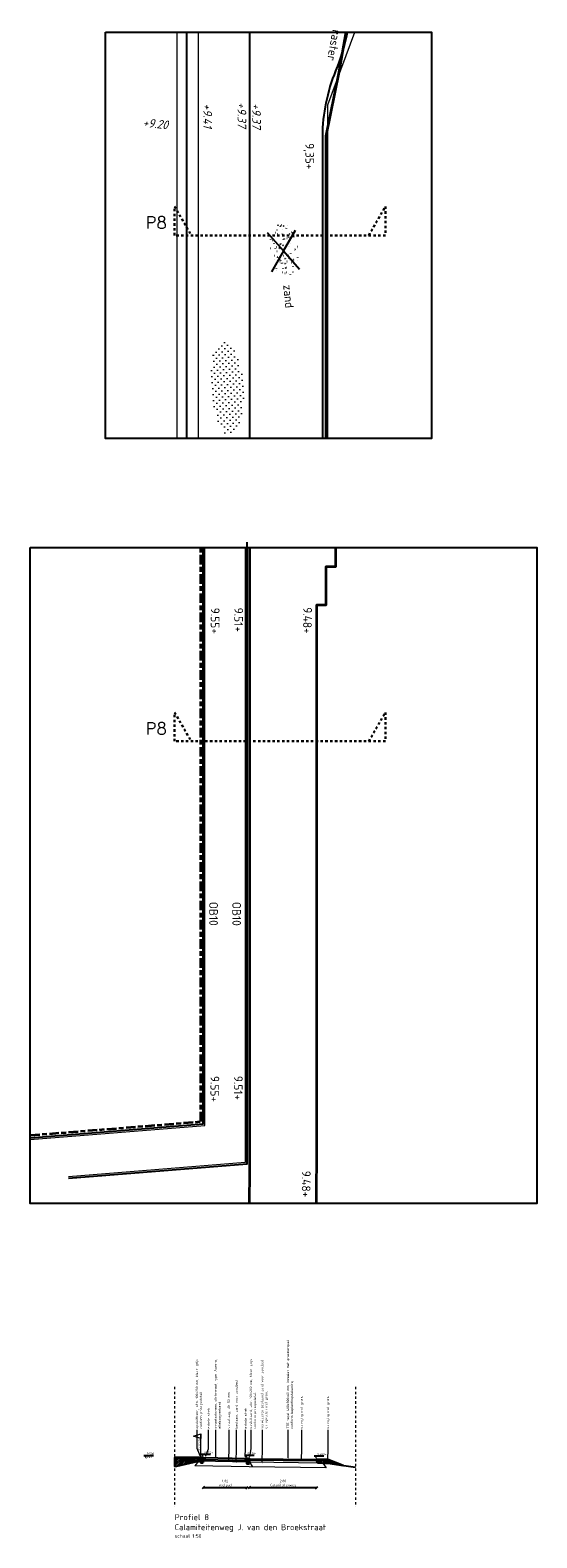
# Model space of a CAD drawing. Header units: metres. Extents: x 133 to 690, y 59 to 257.
# Tile 39 of 84: x 420 to 441, y 88 to 151. Entities that reach past the tile are written whole.
import ezdxf
from ezdxf import colors
from ezdxf.entities.mleader import LeaderData, LeaderLine
from ezdxf.enums import TextEntityAlignment as Align
from ezdxf.math import Vec2, Vec3

# ---------------------------------------------------------------- set-up
doc = ezdxf.new("R2010")
doc.units = ezdxf.units.M
doc.header["$LTSCALE"] = 0.05
for name, pattern in [('HIDDEN', [9.525, 6.35, -3.175]), ('VH-OPSLUITBAND_100X200', [16, 8, -2, 4, -2]), ('XX-AFBREEK', [7, 4, -1, 1, -1]), ('XX-DASHED', [2, 1, -1])]:
    doc.linetypes.add(name, pattern=pattern)
for name, color, linetype, lineweight in [('B-RO-OG-HOOGTEPUNT-T18', 253, 'Continuous', 18), ('B-WE-GW-GROND_ZAND-A', 253, 'Continuous', 18), ('B-WE-GW-GROND_ZAND-G', 253, 'Continuous', 18), ('B-WE-GW-TALUD_KRUIN-G', 252, 'Taludlijn', 18), ('B-WE-GW-TALUD_TEEN-G-a', 253, 'Continuous', 18), ('B-WE-VH-VERHARDING_FUNDERING-G', 253, 'Continuous', 18), ('N-WE-GW-MAAIVELD-GD', 90, 'HIDDEN', 35), ('N-WE-GW-SROND-AANVULLEN-AD-50', 11, 'Continuous', 18), ('N-WE-KG-GRENS-GD', 150, 'Continuous', 15), ('N-WE-KG-GRENS_PERCEEL-T18', 10, 'Continuous', 18), ('N-WE-VH-KANTOPSLUITING-A', 253, 'Continuous', 35), ('N-WE-VH-KANTOPSLUITING-G', 3, 'Continuous', 35), ('N-WE-VH-KANTOPSLUITING-T18', 10, 'Continuous', 18), ('N-WE-VH-KANTOPSLUITING_OPSLUITBAND_100X200-G', 150, 'VH-OPSLUITBAND_100X200', 35), ('N-WE-VH-KANTOPSLUITING_VOORKANTBAND_OB_100x200-G', 2, 'Continuous', 25), ('N-WE-VH-KANTVERHARDING_STREKLAAG-G', 253, 'Continuous', 18), ('N-WE-VH-VERHARDING_GRASPLAAT-GEEN FUND-G', 90, 'Continuous', 35), ('N-WE-VH-VERHARDING_STRAATBAKSTEEN-GD', 2, 'Continuous', 25), ('N-WE-VH-VERHARDING_TEGEL-GD', 2, 'Continuous', 25), ('N-XX-AL-VERWIJZING-G', 7, 'Continuous', 13), ('V-WE-IE-TERREINAFSCHEIDING-T18', 10, 'Continuous', 18), ('V-WE-IE-TERREINAFSCHEIDING_KUNSTMATIG_HEKWERK-G', 20, 'IE-TERREINAFSCHEIDING-KUNSTMATIG-V', 35), ('V-WE-VH-VERHARDING_FUNDERING-S', 7, 'Continuous', 25), ('V-WE-VH-VERHARDING_FUNDERING_ZAND-G', 7, 'CONTINUOUS-V', 25), ('X-XX-AL-AANPIJLING-T18', 10, 'Continuous', 15), ('X-XX-AL-AFBREEKLIJN-G', 7, 'XX-AFBREEK', 20), ('X-XX-AL-HOOGTELABEL-T25', 7, 'Continuous', 25), ('X-XX-AL-PEILMAAT-SD', 7, 'Continuous', 25), ('X-XX-AL-T18', 10, 'Continuous', 15)]:
    doc.layers.add(name, color=color, linetype=linetype, lineweight=lineweight)
for name, color, linetype in [('B-WE-GW-BESTAAND-MAAIVELD-GD', 253, 'GW-MAAIVELD'), ('B-WE-GW-TALUD_KRUIN-G-a', 253, 'Continuous'), ('TM00_MAATVOERING', 1, 'Continuous')]:
    doc.layers.add(name, color=color, linetype=linetype)
doc.layers.add('TL00_HULPLAAG', color=211, linetype='Continuous', plot=False)
doc.styles.add('NLCS-ISO', font='NLCS-ISO.ttf')
doc.styles.add('NLCS-ISO-M200-T18', font='NLCS-ISO.ttf', dxfattribs={"height": 0.36})
doc.styles.add('NLCS-ISO-M200-T18_CURSIEF', font='NLCS-ISO.ttf', dxfattribs={"oblique": 15, "height": 0.36})
doc.styles.add('NLCS-ISO-M50-T18', font='NLCS-ISO.ttf', dxfattribs={"height": 0.09})
doc.styles.add('NLCS-ISO-M50-T18_CURSIEF', font='NLCS-ISO.ttf', dxfattribs={"oblique": 15, "height": 0.09})
doc.styles.add('NLCS-ISO-M50-T25', font='NLCS-ISO.ttf', dxfattribs={"height": 0.125})
doc.styles.add('NLCS-T25', font='NLCS-ISO.ttf', dxfattribs={"height": 0.0025})
doc.styles.add('ROMANS', font='romans.shx')
doc.linetypes.add('CONTINUOUS-V', pattern='A,3.5,[24,NLCS.SHX,S=0.5,R=0,X=0,Y=0],3.5', length=7)
doc.linetypes.add('GW-MAAIVELD', pattern='A,12,[40,NLCS.SHX,S=1,R=0,X=0,Y=-0.5],12', length=24)
doc.linetypes.add('IE-TERREINAFSCHEIDING-KUNSTMATIG-V', pattern='A,2,[24,NLCS.SHX,S=0.6,R=0,X=-1,Y=0],2,[82,NLCS.SHX,S=0.75,R=90,X=0,Y=0],2,[24,NLCS.SHX,S=0.6,R=0,X=1,Y=0],2,-2', length=10)
doc.linetypes.add('Taludlijn', pattern='A,0.5,[130,RODOR.shx,S=1,R=0,X=0,Y=0],1,[131,RODOR.shx,S=1,R=0,X=0,Y=0],0.5', length=2)
doc.dimstyles.new('NLCS RODOR-DIM-050', dxfattribs={"dimscale": 0.05, "dimtxt": 2, "dimasz": 2, "dimexe": 1.25, "dimexo": 0.625, "dimtad": 1, "dimzin": 1, "dimdsep": 46, "dimtxsty": 'NLCS-ISO', "dimblk": 'OBLIQUE', "dimcen": 0, "dimse1": 1, "dimse2": 1, "dimclrd": 256, "dimclre": 1, "dimclrt": 256, "dimadec": 0, "dimazin": 0, "dimtfac": 1, "dimtmove": 2, "dimatfit": 3, "dimfxl": 1, "dimtolj": 1, "dimtzin": 0, "dimlwd": -1, "dimlwe": -1, "dimarcsym": 0})
pattern_1 = [(45, (0, 0), (-0.035355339, 0.035355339), [])]

# ---------------------------------------------------------------- blocks, each defined once
blk = doc.blocks.new('*U118')
at = {"layer": 'N-XX-AL-VERWIJZING-G', "linetype": 'XX-DASHED', "lineweight": 30}
blk.add_lwpolyline([(8.077, 0), (8.77, 1.2), (8.77, 0), (0, 0), (0, 1.2), (0.693, 0), (0.693, 0)], dxfattribs=at)
at = {"layer": 'N-XX-AL-VERWIJZING-G', "style": 'ROMANS'}
blk.add_attdef('NUMMER', (-2.236, 2.372), '', height=0.5, rotation=359.9829, dxfattribs=at)
blk = doc.blocks.new('SAL-PEILMAAT_INFRACAD_R01-SOD')
blk.add_line((-2, 3), (6, 3))
blk.add_solid([(-2, 3), (0, 3), (0, 0)])
at = {"style": 'NLCS-ISO'}
for tag, p in [('...', (0.4, 3.4)), ('REF', (0.4, 0.8))]:
    blk.add_attdef(tag, p, '', height=1.8, dxfattribs=at)
blk = doc.blocks.new('Opsluitband 10x20')
at = {"layer": 'N-WE-VH-KANTOPSLUITING-A'}
h = blk.add_hatch(color=253, dxfattribs=at)
h.dxf.hatch_style = 1
h.paths.add_polyline_path([(0, -0.2), (0, 0), (0.1, 0), (0.1, -0.2)])
at = {"layer": 'N-WE-VH-KANTOPSLUITING-G', "flags": 128}
blk.add_lwpolyline([(0, -0.2), (0, 0), (0.1, 0), (0.1, -0.2)], close=True, dxfattribs=at)
blk = doc.blocks.new('SAL-PEILMAAT_INFRACAD_H01-SOD')
blk.add_line((-2, 3), (6, 3))
blk.add_solid([(-2, 3), (0, 3), (0, 0)])
at = {"style": 'NLCS-ISO'}
blk.add_attdef('...', (0.4, 3.4), '', height=1.8, dxfattribs=at)
blk = doc.blocks.new('V-SVH-FUNDERING_ZAND-SO')
for p, q in [((-5.16, 0.04), (-5.13, 0.04)), ((-5.15, 0.06), (-5.15, 0.03)), ((-4.96, 1.32), (-4.93, 1.32)), ((-4.96, 0.38), (-4.93, 0.38)), ((-4.95, 1.33), (-4.95, 1.3)), ((-4.94, 0.4), (-4.94, 0.37)), ((-4.69, 0.8), (-4.66, 0.8)), ((-4.67, 0.82), (-4.67, 0.79)), ((-4.37, 0.91), (-4.34, 0.91)), ((-4.35, 0.93), (-4.35, 0.9)), ((-4.18, 0.19), (-4.15, 0.19)), ((-4.17, 0.2), (-4.17, 0.17)), ((0.23, -0.1), (-3.86, 2.84)), ((-3.45, 1.91), (-3.42, 1.91)), ((-3.44, 1.92), (-3.44, 1.89)), ((-3.28, 2.09), (-3.25, 2.09)), ((-3.27, 2.11), (-3.27, 2.08)), ((-3.18, 1.45), (-3.15, 1.45)), ((-3.17, 1.47), (-3.17, 1.44)), ((-2.49, 2.24), (-2.46, 2.24)), ((-2.48, 2.26), (-2.48, 2.23)), ((-2.45, 1.19), (-2.42, 1.19)), ((-2.44, 1.2), (-2.44, 1.17)), ((-2.31, 0.88), (-2.28, 0.88)), ((-2.3, 0.9), (-2.3, 0.87)), ((-2.26, 0.25), (-2.23, 0.25)), ((-2.24, 0.26), (-2.24, 0.23)), ((-2.21, 0.07), (-2.18, 0.07)), ((-2.19, 0.09), (-2.19, 0.06)), ((-2.18, 1.61), (-2.15, 1.61)), ((-2.17, 1.63), (-2.17, 1.6)), ((-1.26, 1.52), (-1.23, 1.52)), ((-1.24, 1.53), (-1.24, 1.5)), ((-1.21, 0.02), (-1.18, 0.02)), ((-1.2, 0.03), (-1.2, 0)), ((-0.7, 0.95), (-0.67, 0.95)), ((-0.68, 0.97), (-0.68, 0.94)), ((-0.53, 1.14), (-0.5, 1.14)), ((-0.51, 1.15), (-0.51, 1.12)), ((-0.35, 2.92), (-0.35, 2.91)), ((-0.33, 0.31), (-0.3, 0.31)), ((-0.32, 0.33), (-0.32, 0.3)), ((0, 2.83), (0.03, 2.83)), ((0.02, 2.84), (0.02, 2.81)), ((0.18, 2.3), (0.21, 2.3)), ((0.19, 2.32), (0.19, 2.29)), ((0.23, -0.1), (4.31, 2.84)), ((0.92, 1.27), (0.95, 1.27)), ((0.93, 1.28), (0.93, 1.25)), ((1.15, 0.71), (1.18, 0.71)), ((1.17, 0.72), (1.17, 0.69)), ((1.79, 0.82), (1.82, 0.82)), ((1.81, 2.68), (1.84, 2.68)), ((1.81, 0.83), (1.81, 0.8)), ((1.82, 2.69), (1.82, 2.66)), ((1.84, 0.06), (1.87, 0.06)), ((1.86, 0.07), (1.86, 0.04)), ((1.96, 1), (1.99, 1)), ((1.98, 1.02), (1.98, 0.99)), ((2.28, 1.73), (2.31, 1.73)), ((2.29, 1.75), (2.29, 1.72)), ((2.38, 0.92), (2.41, 0.92)), ((2.4, 0.93), (2.4, 0.9)), ((2.43, 2.68), (2.43, 2.67)), ((2.45, 0.4), (2.48, 0.4)), ((2.47, 0.41), (2.47, 0.38)), ((2.76, 1.87), (2.79, 1.87)), ((2.78, 1.89), (2.78, 1.86)), ((2.84, 1.33), (2.87, 1.33)), ((2.86, 1.34), (2.86, 1.31)), ((3.66, 1.51), (3.69, 1.51)), ((3.67, 1.53), (3.67, 1.5)), ((3.77, 0.12), (3.8, 0.12)), ((3.78, 0.14), (3.78, 0.11)), ((4.72, 0.04), (4.75, 0.04)), ((4.73, 0.06), (4.73, 0.03)), ((4.77, 1.39), (4.8, 1.39)), ((4.79, 1.41), (4.79, 1.38)), ((4.92, 1.32), (4.95, 1.32)), ((4.92, 0.38), (4.95, 0.38)), ((4.94, 1.33), (4.94, 1.3)), ((4.94, 0.4), (4.94, 0.37)), ((5.19, 0.8), (5.22, 0.8)), ((5.21, 0.82), (5.21, 0.79)), ((-5.23, -0.72), (-5.2, -0.72)), ((-5.21, -0.7), (-5.21, -0.73)), ((-4.97, -0.26), (-4.94, -0.26)), ((-4.96, -0.25), (-4.96, -0.28)), ((-4.24, -1.01), (-4.21, -1.01)), ((-4.23, -1), (-4.23, -1.03)), ((0.23, -0.1), (-3.86, -3.04)), ((-3.73, -1.44), (-3.7, -1.44)), ((-3.72, -1.42), (-3.72, -1.45)), ((-3.38, -1.03), (-3.35, -1.03)), ((-3.36, -1.01), (-3.36, -1.04)), ((-3.33, -0.02), (-3.3, -0.02)), ((-3.32, 0), (-3.32, -0.03)), ((-3.3, -0.66), (-3.27, -0.66)), ((-3.29, -0.64), (-3.29, -0.67)), ((-3.27, -1.84), (-3.24, -1.84)), ((-3.26, -1.83), (-3.26, -1.86)), ((-3.2, -2.36), (-3.17, -2.36)), ((-3.19, -2.35), (-3.19, -2.38)), ((-2.46, -2.57), (-2.43, -2.57)), ((-2.45, -2.55), (-2.45, -2.58)), ((-2.38, -1.86), (-2.35, -1.86)), ((-2.36, -1.85), (-2.36, -1.88)), ((-2.2, -2.15), (-2.17, -2.15)), ((-2.18, -2.13), (-2.18, -2.16)), ((-1.49, -1.97), (-1.46, -1.97)), ((-1.47, -1.95), (-1.47, -1.98)), ((-1.37, -0.59), (-1.34, -0.59)), ((-1.36, -0.58), (-1.36, -0.61)), ((-1.23, -0.63), (-1.2, -0.63)), ((-1.21, -0.61), (-1.21, -0.64)), ((-0.91, -0.11), (-0.88, -0.11)), ((-0.89, -0.09), (-0.89, -0.12)), ((-0.8, -0.92), (-0.77, -0.92)), ((-0.79, -0.9), (-0.79, -0.93)), ((-0.73, -1.44), (-0.7, -1.44)), ((-0.72, -1.42), (-0.72, -1.45)), ((-0.57, -0.97), (-0.54, -0.97)), ((-0.56, -0.96), (-0.56, -0.99)), ((-0.56, -2.8), (-0.53, -2.8)), ((-0.54, -2.78), (-0.54, -2.81)), ((-0.45, -1.8), (-0.42, -1.8)), ((-0.43, -1.78), (-0.43, -1.81)), ((-0.41, -0.79), (-0.38, -0.79)), ((-0.39, -0.77), (-0.39, -0.8)), ((0.17, -1.46), (0.2, -1.46)), ((0.18, -1.44), (0.18, -1.47)), ((0.23, -0.1), (4.31, -3.04)), ((0.8, -0.84), (0.83, -0.84)), ((0.81, -0.83), (0.81, -0.86)), ((1.01, -2.1), (1.04, -2.1)), ((1.02, -2.09), (1.02, -2.12)), ((1.21, -0.18), (1.24, -0.18)), ((1.23, -0.16), (1.23, -0.19)), ((1.32, -0.99), (1.35, -0.99)), ((1.34, -0.98), (1.34, -1.01)), ((1.39, -1.51), (1.42, -1.51)), ((1.4, -1.5), (1.4, -1.53)), ((1.72, -2.05), (1.75, -2.05)), ((1.74, -2.04), (1.74, -2.07)), ((1.92, -1.11), (1.95, -1.11)), ((1.93, -1.09), (1.93, -1.12)), ((2.09, -0.92), (2.12, -0.92)), ((2.1, -0.91), (2.1, -0.94)), ((2.4, -1.07), (2.43, -1.07)), ((2.42, -1.05), (2.42, -1.08)), ((2.67, -0.65), (2.7, -0.65)), ((2.69, -0.63), (2.69, -0.66)), ((2.73, -0.78), (2.76, -0.78)), ((2.74, -0.77), (2.74, -0.8)), ((2.88, -0.05), (2.91, -0.05)), ((2.9, -0.04), (2.9, -0.07)), ((3.65, -1.99), (3.68, -1.99)), ((3.67, -1.97), (3.67, -2)), ((3.79, -0.07), (3.82, -0.07)), ((3.8, -0.06), (3.8, -0.09)), ((3.86, -0.59), (3.89, -0.59)), ((3.87, -0.58), (3.87, -0.61)), ((4.04, -1.95), (4.07, -1.95)), ((4.05, -1.93), (4.05, -1.96)), ((4.65, -0.72), (4.68, -0.72)), ((4.67, -0.7), (4.67, -0.73)), ((4.91, -0.26), (4.94, -0.26)), ((4.92, -0.25), (4.92, -0.28))]:
    blk.add_line(p, q)
at = {"style": 'NLCS-ISO'}
blk.add_attdef('KLEUR', text='', height=1.8, dxfattribs=at).set_placement((7.3, 0), align=Align.MIDDLE_LEFT)
blk = doc.blocks.new('_Oblique')
at = {"color": 0, "linetype": 'ByBlock', "lineweight": -2}
blk.add_line((-0.5, -0.5), (0.5, 0.5), dxfattribs=at)
blk = doc.blocks.new('*D135')
at = {"layer": 'Defpoints', "color": 0, "transparency": 16777216}
for p in [(427.415, 91.407), (429.235, 91.367), (429.235, 90.161)]:
    blk.add_point(p, dxfattribs=at)
at = {"layer": 'TM00_MAATVOERING', "transparency": 16777216}
blk.add_line((427.415, 90.161), (429.235, 90.161), dxfattribs=at)
at = {"layer": 'TM00_MAATVOERING', "transparency": 16777216, "xscale": 0.1, "yscale": 0.1, "zscale": 0.1, "rotation": 180}
blk.add_blockref('_Oblique', (427.415, 90.161), dxfattribs=at)
at = {"layer": 'TM00_MAATVOERING', "transparency": 16777216, "xscale": 0.1, "yscale": 0.1, "zscale": 0.1}
blk.add_blockref('_Oblique', (429.235, 90.161), dxfattribs=at)
at = {"layer": 'TM00_MAATVOERING', "transparency": 16777216, "insert": (428.325, 90.34), "char_height": 0.1, "attachment_point": 5, "style": 'NLCS-ISO'}
blk.add_mtext('\\A1;1.82\\Pvoetpad', dxfattribs=at)
blk = doc.blocks.new('*D136')
at = {"layer": 'Defpoints', "color": 0, "transparency": 16777216}
for p in [(429.335, 91.367), (432.135, 91.337), (432.135, 90.161)]:
    blk.add_point(p, dxfattribs=at)
at = {"layer": 'TM00_MAATVOERING', "transparency": 16777216}
blk.add_line((429.335, 90.161), (432.135, 90.161), dxfattribs=at)
at = {"layer": 'TM00_MAATVOERING', "transparency": 16777216, "xscale": 0.1, "yscale": 0.1, "zscale": 0.1, "rotation": 180}
blk.add_blockref('_Oblique', (429.335, 90.161), dxfattribs=at)
at = {"layer": 'TM00_MAATVOERING', "transparency": 16777216, "xscale": 0.1, "yscale": 0.1, "zscale": 0.1}
blk.add_blockref('_Oblique', (432.135, 90.161), dxfattribs=at)
at = {"layer": 'TM00_MAATVOERING', "transparency": 16777216, "insert": (430.735, 90.34), "char_height": 0.1, "attachment_point": 5, "style": 'NLCS-ISO'}
blk.add_mtext('\\A1;2.80\\PCalamiteitenweg', dxfattribs=at)

msp = doc.modelspace()

# ---------------------------------------------------------------- hatches: boundary and pattern name
at = {"layer": 'B-WE-GW-GROND_ZAND-A'}
h = msp.add_hatch(dxfattribs=at)
h.set_pattern_fill('AGW-GROND_ZAND_CUNETZAND', color=256, scale=0.2, angle=-85.83939, pattern_type=2)
h.set_pattern_definition([(274.160610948, (121029.46818, 477337.26773), (0.133739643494, -0.115601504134), [0, -0.25])])
edge = h.paths.add_edge_path()
edge.add_ellipse((428.414, 135.975), major_axis=(-0.145, 1.995), ratio=0.337205, start_angle=0, end_angle=360)
h.paths.add_polyline_path([(427.935, 136.782), (428.057, 135.095), (428.919, 135.158), (428.796, 136.845)], flags=24)
at = {"layer": 'N-WE-GW-SROND-AANVULLEN-AD-50'}
h = msp.add_hatch(dxfattribs=at)
h.set_pattern_fill('AGW-WERK_AANVULLEN', color=256, scale=0.01, pattern_type=2)
h.set_pattern_definition(pattern_1)
h.paths.add_polyline_path([(427.315, 91.407), (426.225, 91.407), (426.225, 91.057), (426.314, 91.057), (427.215, 91.267), (427.315, 91.265)])
h = msp.add_hatch(dxfattribs=at)
h.set_pattern_fill('AGW-WERK_AANVULLEN', color=256, scale=0.01, pattern_type=2)
h.set_pattern_definition(pattern_1)
h.paths.add_polyline_path([(432.603, 91.337), (432.135, 91.337), (432.134, 91.277), (432.185, 91.19), (432.385, 91.187), (432.603, 91.187), (433.231, 91.09)])

# ---------------------------------------------------------------- linework, layer by layer
for points in [[(423.345, 150.771), (436.913, 150.771), (436.913, 133.861), (423.345, 133.861)], [(420.215, 129.311), (441.295, 129.311), (441.295, 101.993), (420.215, 101.993)]]:
    msp.add_lwpolyline(points, close=True)
at = {"flags": 128}
for points in [[(432.134, 91.277), (432.185, 91.19)], [(432.135, 91.337), (432.603, 91.337), (433.231, 91.09)]]:
    msp.add_lwpolyline(points, dxfattribs=at)
at = {"layer": 'B-WE-GW-BESTAAND-MAAIVELD-GD', "flags": 128}
for points in [[(426.225, 91.057), (426.314, 91.057)], [(427.215, 91.267), (426.314, 91.057)], [(432.385, 91.187), (432.603, 91.187), (433.749, 91.01)]]:
    msp.add_lwpolyline(points, dxfattribs=at)
at = {"layer": 'B-WE-GW-GROND_ZAND-G', "ltscale": 0.2}
for points in [[(427.215, 133.861), (427.215, 150.771)], [(429.335, 133.861), (429.335, 150.771)]]:
    msp.add_lwpolyline(points, dxfattribs=at)
msp.add_lwpolyline([(432.385, 133.861), (432.385, 146.444, -0.095031), (432.937, 149.17, 0.049739), (433.414, 150.771)], format="xyb", dxfattribs=at)
at = {"layer": 'B-WE-GW-TALUD_KRUIN-G', "ltscale": 2, "flags": 128}
msp.add_lwpolyline([(432.603, 133.861), (432.605, 147.756), (433.725, 150.771)], dxfattribs=at)
at = {"layer": 'B-WE-GW-TALUD_KRUIN-G-a', "flags": 128}
msp.add_lwpolyline([(426.715, 150.771), (426.715, 144.934), (426.715, 139.534), (426.715, 134.136), (426.714, 133.861)], dxfattribs=at)
at = {"layer": 'B-WE-GW-TALUD_TEEN-G-a', "ltscale": 0.5, "flags": 128}
msp.add_lwpolyline([(426.315, 150.771), (426.315, 144.934), (426.315, 139.534), (426.315, 134.137), (426.314, 133.861)], dxfattribs=at)
at = {"layer": 'B-WE-VH-VERHARDING_FUNDERING-G', "flags": 128}
for points in [[(427.215, 91.267), (427.067, 91.067)], [(429.331, 91.027), (427.067, 91.067)], [(429.335, 91.227), (427.215, 91.267)], [(432.385, 91.187), (429.335, 91.227)], [(429.335, 91.227), (429.459, 91.026)], [(432.385, 91.187), (432.533, 90.987)], [(432.533, 90.987), (429.332, 91.027)]]:
    msp.add_lwpolyline(points, dxfattribs=at)
at = {"layer": 'N-WE-GW-MAAIVELD-GD', "linetype": 'GW-MAAIVELD'}
msp.add_line((427.315, 91.407), (426.225, 91.407), dxfattribs=at)
at = {"layer": 'N-WE-KG-GRENS-GD', "flags": 128}
msp.add_lwpolyline([(427.315, 91.407), (427.315, 92.407), (427.315, 92.207), (427.015, 92.307), (427.315, 92.407)], dxfattribs=at)
at = {"layer": 'N-WE-VH-KANTOPSLUITING_OPSLUITBAND_100X200-G'}
msp.add_lwpolyline([(420.215, 104.837), (427.315, 105.406), (427.315, 129.311)], dxfattribs=at)
at = {"layer": 'N-WE-VH-KANTOPSLUITING_VOORKANTBAND_OB_100x200-G', "flags": 128}
for points in [[(429.235, 129.543), (429.235, 103.634), (421.809, 103.038)], [(420.215, 104.736), (427.415, 105.313), (427.415, 129.311)]]:
    msp.add_lwpolyline(points, dxfattribs=at)
at = {"layer": 'N-WE-VH-KANTVERHARDING_STREKLAAG-G', "ltscale": 0.1, "flags": 128}
for points in [[(420.215, 104.666), (427.485, 105.249), (427.485, 129.311)], [(429.165, 129.311), (429.165, 103.698), (421.804, 103.108)]]:
    msp.add_lwpolyline(points, dxfattribs=at)
at = {"layer": 'N-WE-VH-VERHARDING_GRASPLAAT-GEEN FUND-G'}
for points in [[(429.335, 129.311), (429.335, 103.541), (429.335, 103.541), (429.335, 103.541, -0.003607), (429.326, 101.993, -0.003607)], [(432.126, 101.993, 0.003515), (432.135, 103.541), (432.135, 103.541), (432.135, 125.375, -0.011694), (432.147, 125.732), (432.135, 126.921), (432.535, 126.921), (432.535, 128.521), (432.935, 128.521), (432.935, 129.311)]]:
    msp.add_lwpolyline(points, format="xyb", dxfattribs=at)
at = {"layer": 'N-WE-VH-VERHARDING_STRAATBAKSTEEN-GD'}
for p, q in [((429.235, 91.367), (427.415, 91.407)), ((429.235, 91.282), (427.415, 91.322))]:
    msp.add_line(p, q, dxfattribs=at)
at = {"layer": 'N-WE-VH-VERHARDING_STRAATBAKSTEEN-GD', "flags": 128}
for points in [[(427.485, 91.406), (427.483, 91.321)], [(429.165, 91.369), (429.163, 91.284)]]:
    msp.add_lwpolyline(points, dxfattribs=at)
at = {"layer": 'N-WE-VH-VERHARDING_TEGEL-GD'}
msp.add_lwpolyline([(429.335, 91.367), (432.135, 91.337), (432.134, 91.277), (429.334, 91.307)], dxfattribs=at)
at = {"layer": 'TL00_HULPLAAG', "flags": 128}
for points in [[(427.315, 91.407), (426.225, 91.407), (426.225, 91.057), (426.314, 91.057), (427.215, 91.267), (427.315, 91.265)], [(432.603, 91.337), (432.135, 91.337), (432.134, 91.277), (432.185, 91.19), (432.385, 91.187), (432.603, 91.187), (433.231, 91.09)]]:
    msp.add_lwpolyline(points, close=True, dxfattribs=at)
at = {"layer": 'V-WE-IE-TERREINAFSCHEIDING_KUNSTMATIG_HEKWERK-G', "flags": 128}
msp.add_lwpolyline([(432.535, 133.861), (432.535, 146.444), (433.076, 149.113), (433.364, 150.771)], dxfattribs=at)
at = {"layer": 'V-WE-VH-VERHARDING_FUNDERING_ZAND-G', "flags": 128}
msp.add_lwpolyline([(429.335, 150.771), (429.335, 133.861)], dxfattribs=at)
msp.add_lwpolyline([(432.385, 133.861), (432.385, 146.444, -0.095031), (432.937, 149.17, 0.049739), (433.414, 150.771)], format="xyb", dxfattribs=at)
at = {"layer": 'X-XX-AL-AFBREEKLIJN-G', "ltscale": 0.5, "flags": 128}
for points in [[(426.225, 94.357), (426.225, 89.357)], [(433.749, 94.357), (433.749, 89.357)]]:
    msp.add_lwpolyline(points, dxfattribs=at)

# ---------------------------------------------------------------- block references
at = {"layer": 'N-WE-VH-KANTOPSLUITING-A', "xscale": -1}
for p in [(427.415, 91.407), (429.335, 91.367)]:
    msp.add_blockref('Opsluitband 10x20', p, dxfattribs=at)
at = {"layer": 'N-XX-AL-VERWIJZING-G'}
ref = msp.add_blockref('*U118', (426.225, 142.316), dxfattribs=at)
ref.add_attrib('NUMMER', 'P8', (425.022, 142.601), dxfattribs={"height": 0.5, "rotation": 359.9829, "style": 'ROMANS'})
ref = msp.add_blockref('*U118', (426.225, 121.245), dxfattribs=at)
ref.add_attrib('NUMMER', 'P8', (425.022, 121.53), dxfattribs={"height": 0.5, "rotation": 359.9829, "style": 'ROMANS'})
at = {"layer": 'V-WE-VH-VERHARDING_FUNDERING-S', "xscale": 0.2, "yscale": 0.2, "zscale": 0.2, "rotation": 275.7104661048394}
msp.add_blockref('V-SVH-FUNDERING_ZAND-SO', (430.772, 141.712), dxfattribs=at).add_auto_attribs({'KLEUR': 'zand'})
at = {"layer": 'X-XX-AL-PEILMAAT-SD', "xscale": 0.05, "yscale": 0.05, "zscale": 0.05}
for name, p, values in [('SAL-PEILMAAT_INFRACAD_R01-SOD', (425.042, 91.357), {'...': '9.500+', 'REF': 'Ref'}), ('SAL-PEILMAAT_INFRACAD_H01-SOD', (427.415, 91.407), {'...': '9.550+'}), ('SAL-PEILMAAT_INFRACAD_H01-SOD', (429.235, 91.367), {'...': '9.510+'}), ('SAL-PEILMAAT_INFRACAD_H01-SOD', (432.135, 91.337), {'...': '9.480+'})]:
    msp.add_blockref(name, p, dxfattribs=at).add_auto_attribs(values)

# ---------------------------------------------------------------- texts
at = {"layer": 'B-RO-OG-HOOGTEPUNT-T18', "style": 'NLCS-ISO-M200-T18_CURSIEF', "oblique": 15}
for s, rotation, p in [('+9.41', 270.00001, (427.602, 147.296)), ('+9.37', 270.00001, (429.026, 147.33)), ('+9.37', 270.00001, (429.634, 147.29)), ('+9.20', 354.28954, (425.426, 146.964))]:
    msp.add_text(s, height=0.36, rotation=rotation, dxfattribs=at).set_placement(p, align=Align.MIDDLE_CENTER)
at = {"layer": 'B-RO-OG-HOOGTEPUNT-T18', "insert": (432.026, 146.157), "char_height": 0.36, "attachment_point": 1, "rotation": 269.91754, "style": 'NLCS-T25'}
msp.add_mtext_dynamic_manual_height_columns('9,35+', width=3.77876, gutter_width=2.5, heights=[0], dxfattribs=at)
at = {"layer": 'N-WE-KG-GRENS_PERCEEL-T18', "insert": (427.181, 91.67), "char_height": 0.09, "attachment_point": 1, "rotation": 90, "style": 'NLCS-ISO-M50-T18_CURSIEF'}
msp.add_mtext_dynamic_manual_height_columns('perceelgr.', width=3.19576, gutter_width=1.8, heights=[0], dxfattribs=at)
at = {"layer": 'N-WE-VH-KANTOPSLUITING-T18', "char_height": 0.36, "attachment_point": 1, "rotation": 270.00001, "style": 'NLCS-ISO-M200-T18'}
for insert in [(428.025, 114.558), (428.985, 114.555)]:
    msp.add_mtext('OB10', dxfattribs=dict(at, insert=insert))
at = {"layer": 'V-WE-IE-TERREINAFSCHEIDING-T18', "insert": (433.148, 150.844), "char_height": 0.36, "attachment_point": 1, "rotation": 260.12315, "style": 'NLCS-ISO-M200-T18'}
msp.add_mtext_dynamic_manual_height_columns('raster', width=3.90016, gutter_width=1.8, heights=[0], dxfattribs=at)
at = {"layer": 'X-XX-AL-HOOGTELABEL-T25', "style": 'NLCS-ISO'}
for s, p in [('9.55+', (427.736, 126.809)), ('9.51+', (428.714, 126.813)), ('9.48+', (431.581, 126.832)), ('9.55+', (427.723, 107.31)), ('9.51+', (428.7, 107.314)), ('9.48+', (431.527, 103.362))]:
    msp.add_text(s, height=0.36, rotation=269.18604, dxfattribs=at).set_placement(p)
at = {"layer": 'X-XX-AL-T18', "insert": (426.225, 89.057), "char_height": 0.25, "width": 6.70742, "attachment_point": 1, "style": 'NLCS-ISO-M50-T18'}
msp.add_mtext('{\\C4;Profiel 8\\PCalamiteitenweg J. van den Broekstraat\\P\\H0.6x;\\C3;schaal 1:50}', dxfattribs=at)

# ---------------------------------------------------------------- dimensions: what is measured, and where the dimension line sits
at = {"layer": 'TM00_MAATVOERING'}
for base, p1, p2, text, picture, middle in [((429.235, 90.161), (427.415, 91.407), (429.235, 91.367), '<>\\Pvoetpad', '*D135', (428.325, 90.34)), ((432.135, 90.161), (429.335, 91.367), (432.135, 91.337), '<>\\PCalamiteitenweg', '*D136', (430.735, 90.34))]:
    dim = msp.add_linear_dim(base=base, p1=p1, p2=p2, text=text, dimstyle='NLCS RODOR-DIM-050', dxfattribs=at)
    dim.commit()
    dim.dimension.update_dxf_attribs({"geometry": picture, "text_midpoint": middle})

# ---------------------------------------------------------------- leaders
at = {"layer": 'X-XX-AL-AANPIJLING-T18'}
ml = msp.add_multileader_mtext('Standard', dxfattribs=at)
ml.set_content('{\\C2;verwijderen bestaand zand voor zandbed\\Pen opvullen met grond}', color=256, style='NLCS-ISO-M50-T25')
ml.set_leader_properties(color=256, linetype='ByLayer', lineweight=-1)
ml.build(insert=Vec2(0, 0))
ml.multileader.update_dxf_attribs({"text_right_attachment_type": 5, "dogleg_length": 0.045, "arrow_head_size": 0.09})
ctx = ml.context
ctx.base_point, ctx.char_height, ctx.arrow_head_size, ctx.landing_gap_size, ctx.plane_origin, ctx.plane_x_axis, ctx.plane_y_axis = Vec3(429.876, 92.573), 0.1, 0.09, 0.045, Vec3(429.876, 89), Vec3(0, 1), Vec3(-1, 0)
ctx.right_attachment = 5
notes = []
notes.append((ctx, [(0, (1, 1, 0), (429.876, 92.483), (0, 1), 0.09, [(0, [(429.87, 91.156), (429.876, 91.784)], 0, [])])]))
ctx.mtext.insert, ctx.mtext.text_direction, ctx.mtext.rotation, ctx.mtext.width, ctx.mtext.flow_direction = Vec3(429.811, 92.618), Vec3(0, 1), 1.570796, 4.16489, 5
ml = msp.add_multileader_mtext('Standard', dxfattribs=at)
ml.set_content('{\\C2;ophoging met grond}', color=256, style='NLCS-ISO-M50-T25')
ml.set_leader_properties(color=256, linetype='ByLayer', lineweight=-1)
ml.build(insert=Vec2(0, 0))
ml.multileader.update_dxf_attribs({"text_right_attachment_type": 5, "dogleg_length": 0.045, "arrow_head_size": 0.09})
ctx = ml.context
ctx.base_point, ctx.char_height, ctx.arrow_head_size, ctx.landing_gap_size, ctx.plane_origin, ctx.plane_x_axis, ctx.plane_y_axis = Vec3(431.513, 92.573), 0.1, 0.09, 0.045, Vec3(431.513, 89), Vec3(0, 1), Vec3(-1, 0)
ctx.right_attachment = 5
notes.append((ctx, [(0, (1, 1, 0), (431.513, 92.483), (0, 1), 0.09, [(0, [(431.507, 91.231), (431.513, 91.784)], 0, [])])]))
ctx.mtext.insert, ctx.mtext.text_direction, ctx.mtext.rotation, ctx.mtext.width, ctx.mtext.flow_direction = Vec3(431.448, 92.618), Vec3(0, 1), 1.570796, 4.16489, 5
ml = msp.add_multileader_mtext('Standard', dxfattribs=at)
ml.set_content('{\\C2;ophoging met grond}', color=256, style='NLCS-ISO-M50-T25')
ml.set_leader_properties(color=256, linetype='ByLayer', lineweight=-1)
ml.build(insert=Vec2(0, 0))
ml.multileader.update_dxf_attribs({"text_right_attachment_type": 5, "dogleg_length": 0.045, "arrow_head_size": 0.09})
ctx = ml.context
ctx.base_point, ctx.char_height, ctx.arrow_head_size, ctx.landing_gap_size, ctx.plane_origin, ctx.plane_x_axis, ctx.plane_y_axis = Vec3(432.609, 92.573), 0.1, 0.09, 0.045, Vec3(432.609, 89), Vec3(0, 1), Vec3(-1, 0)
ctx.right_attachment = 5
notes.append((ctx, [(0, (1, 1, 0), (432.609, 92.483), (0, 1), 0.09, [(0, [(432.603, 91.231), (432.609, 91.784)], 0, [])])]))
ctx.mtext.insert, ctx.mtext.text_direction, ctx.mtext.rotation, ctx.mtext.width, ctx.mtext.flow_direction = Vec3(432.544, 92.618), Vec3(0, 1), 1.570796, 4.16489, 5
ml = msp.add_multileader_mtext('Standard', dxfattribs=at)
ml.set_content('{\\C2;TTE tegel 400x800x60 mm, inzaaien met grasmengsel\\Pconform beplantingstekening}', color=256, style='NLCS-ISO-M50-T25')
ml.set_leader_properties(color=256, linetype='ByLayer', lineweight=-1)
ml.build(insert=Vec2(0, 0))
ml.multileader.update_dxf_attribs({"text_right_attachment_type": 5, "dogleg_length": 0.045, "arrow_head_size": 0.09})
ctx = ml.context
ctx.base_point, ctx.char_height, ctx.arrow_head_size, ctx.landing_gap_size, ctx.plane_origin, ctx.plane_x_axis, ctx.plane_y_axis = Vec3(430.951, 92.573), 0.1, 0.09, 0.045, Vec3(430.951, 89), Vec3(0, 1), Vec3(-1, 0)
ctx.right_attachment = 5
notes.append((ctx, [(0, (1, 1, 0), (430.951, 92.483), (0, 1), 0.09, [(0, [(430.947, 91.317), (430.951, 91.784)], 0, [])])]))
ctx.mtext.insert, ctx.mtext.text_direction, ctx.mtext.rotation, ctx.mtext.width, ctx.mtext.flow_direction = Vec3(430.886, 92.618), Vec3(0, 1), 1.570796, 3.48189, 5
ml = msp.add_multileader_mtext('Standard', dxfattribs=at)
ml.set_content('{\\C2;opsluitband, afm. 100x200 mm, kleur: grijs \\Pconform principedetail}', color=256, style='NLCS-ISO-M50-T25')
ml.set_leader_properties(color=256, linetype='ByLayer', lineweight=-1)
ml.build(insert=Vec2(0, 0))
ml.multileader.update_dxf_attribs({"text_right_attachment_type": 5, "dogleg_length": 0.045, "arrow_head_size": 0.09})
ctx = ml.context
ctx.base_point, ctx.char_height, ctx.arrow_head_size, ctx.landing_gap_size, ctx.plane_origin, ctx.plane_x_axis, ctx.plane_y_axis = Vec3(427.167, 92.576), 0.1, 0.09, 0.045, Vec3(427.167, 89.003), Vec3(0, 1), Vec3(-1, 0)
ctx.right_attachment = 5
notes.append((ctx, [(0, (1, 1, 0), (427.167, 92.486), (0, 1), 0.09, [(0, [(427.315, 91.407), (427.167, 91.786)], 0, [])])]))
ctx.mtext.insert, ctx.mtext.text_direction, ctx.mtext.rotation, ctx.mtext.width, ctx.mtext.flow_direction = Vec3(427.102, 92.621), Vec3(0, 1), 1.570796, 3.01084, 5
ml = msp.add_multileader_mtext('Standard', dxfattribs=at)
ml.set_content('{\\C2;enkele strek}', color=256, style='NLCS-ISO-M50-T25')
ml.set_leader_properties(color=256, linetype='ByLayer', lineweight=-1)
ml.build(insert=Vec2(0, 0))
ml.multileader.update_dxf_attribs({"text_right_attachment_type": 5, "dogleg_length": 0.045, "arrow_head_size": 0.09})
ctx = ml.context
ctx.base_point, ctx.char_height, ctx.arrow_head_size, ctx.landing_gap_size, ctx.plane_origin, ctx.plane_x_axis, ctx.plane_y_axis = Vec3(427.638, 92.573), 0.1, 0.09, 0.045, Vec3(427.638, 89), Vec3(0, 1), Vec3(-1, 0)
ctx.right_attachment = 5
notes.append((ctx, [(0, (1, 1, 0), (427.638, 92.483), (0, 1), 0.09, [(0, [(427.485, 91.406), (427.638, 91.784)], 0, [])])]))
ctx.mtext.insert, ctx.mtext.text_direction, ctx.mtext.rotation, ctx.mtext.width, ctx.mtext.flow_direction = Vec3(427.588, 92.618), Vec3(0, 1), 1.570796, 3.01084, 5
ml = msp.add_multileader_mtext('Standard', dxfattribs=at)
ml.set_content('{\\C2;straatbaksteen, dikformaat, type: Aurora, elleboogverband}', color=256, style='NLCS-ISO-M50-T25')
ml.set_leader_properties(color=256, linetype='ByLayer', lineweight=-1)
ml.build(insert=Vec2(0, 0))
ml.multileader.update_dxf_attribs({"text_right_attachment_type": 5, "dogleg_length": 0.045, "arrow_head_size": 0.09})
ctx = ml.context
ctx.base_point, ctx.char_height, ctx.arrow_head_size, ctx.landing_gap_size, ctx.plane_origin, ctx.plane_x_axis, ctx.plane_y_axis = Vec3(427.938, 92.573), 0.1, 0.09, 0.045, Vec3(427.938, 89), Vec3(0, 1), Vec3(-1, 0)
ctx.right_attachment = 5
notes.append((ctx, [(0, (1, 1, 0), (427.938, 92.483), (0, 1), 0.09, [(0, [(427.932, 91.346), (427.938, 91.784)], 0, [])])]))
ctx.mtext.insert, ctx.mtext.text_direction, ctx.mtext.rotation, ctx.mtext.width, ctx.mtext.flow_direction = Vec3(427.873, 92.618), Vec3(0, 1), 1.570796, 3.01084, 5
ml = msp.add_multileader_mtext('Standard', dxfattribs=at)
ml.set_content('{\\C2;straatlaag, dik 50 mm}', color=256, style='NLCS-ISO-M50-T25')
ml.set_leader_properties(color=256, linetype='ByLayer', lineweight=-1)
ml.build(insert=Vec2(0, 0))
ml.multileader.update_dxf_attribs({"text_right_attachment_type": 5, "dogleg_length": 0.045, "arrow_head_size": 0.09})
ctx = ml.context
ctx.base_point, ctx.char_height, ctx.arrow_head_size, ctx.landing_gap_size, ctx.plane_origin, ctx.plane_x_axis, ctx.plane_y_axis = Vec3(428.488, 92.573), 0.1, 0.09, 0.045, Vec3(428.488, 89), Vec3(0, 1), Vec3(-1, 0)
ctx.right_attachment = 5
notes.append((ctx, [(0, (1, 1, 0), (428.488, 92.483), (0, 1), 0.09, [(0, [(428.481, 91.263), (428.488, 91.784)], 0, [])])]))
ctx.mtext.insert, ctx.mtext.text_direction, ctx.mtext.rotation, ctx.mtext.width, ctx.mtext.flow_direction = Vec3(428.423, 92.618), Vec3(0, 1), 1.570796, 3.01084, 5
ml = msp.add_multileader_mtext('Standard', dxfattribs=at)
ml.set_content('{\\C2;bestaand zand voor zandbed}', color=256, style='NLCS-ISO-M50-T25')
ml.set_leader_properties(color=256, linetype='ByLayer', lineweight=-1)
ml.build(insert=Vec2(0, 0))
ml.multileader.update_dxf_attribs({"text_right_attachment_type": 5, "dogleg_length": 0.045, "arrow_head_size": 0.09})
ctx = ml.context
ctx.base_point, ctx.char_height, ctx.arrow_head_size, ctx.landing_gap_size, ctx.plane_origin, ctx.plane_x_axis, ctx.plane_y_axis = Vec3(428.795, 92.573), 0.1, 0.09, 0.045, Vec3(428.795, 89), Vec3(0, 1), Vec3(-1, 0)
ctx.right_attachment = 5
notes.append((ctx, [(0, (1, 1, 0), (428.795, 92.483), (0, 1), 0.09, [(0, [(428.789, 91.161), (428.795, 91.784)], 0, [])])]))
ctx.mtext.insert, ctx.mtext.text_direction, ctx.mtext.rotation, ctx.mtext.width, ctx.mtext.flow_direction = Vec3(428.745, 92.618), Vec3(0, 1), 1.570796, 3.01084, 5
ml = msp.add_multileader_mtext('Standard', dxfattribs=at)
ml.set_content('{\\C2;enkele strek}', color=256, style='NLCS-ISO-M50-T25')
ml.set_leader_properties(color=256, linetype='ByLayer', lineweight=-1)
ml.build(insert=Vec2(0, 0))
ml.multileader.update_dxf_attribs({"text_right_attachment_type": 5, "dogleg_length": 0.045, "arrow_head_size": 0.09})
ctx = ml.context
ctx.base_point, ctx.char_height, ctx.arrow_head_size, ctx.landing_gap_size, ctx.plane_origin, ctx.plane_x_axis, ctx.plane_y_axis = Vec3(429.173, 92.573), 0.1, 0.09, 0.045, Vec3(429.173, 89), Vec3(0, 1), Vec3(-1, 0)
ctx.right_attachment = 5
notes.append((ctx, [(0, (1, 1, 0), (429.173, 92.483), (0, 1), 0.09, [(0, [(429.165, 91.369), (429.173, 91.784)], 0, [])])]))
ctx.mtext.insert, ctx.mtext.text_direction, ctx.mtext.rotation, ctx.mtext.width, ctx.mtext.flow_direction = Vec3(429.123, 92.618), Vec3(0, 1), 1.570796, 3.01084, 5
ml = msp.add_multileader_mtext('Standard', dxfattribs=at)
ml.set_content('{\\C2;opsluitband, afm. 100x200 mm, kleur: grijs \\Pconform principedetail}', color=256, style='NLCS-ISO-M50-T25')
ml.set_leader_properties(color=256, linetype='ByLayer', lineweight=-1)
ml.build(insert=Vec2(0, 0))
ml.multileader.update_dxf_attribs({"text_right_attachment_type": 5, "dogleg_length": 0.045, "arrow_head_size": 0.09})
ctx = ml.context
ctx.base_point, ctx.char_height, ctx.arrow_head_size, ctx.landing_gap_size, ctx.plane_origin, ctx.plane_x_axis, ctx.plane_y_axis = Vec3(429.405, 92.573), 0.1, 0.09, 0.045, Vec3(429.405, 89), Vec3(0, 1), Vec3(-1, 0)
ctx.right_attachment = 5
notes.append((ctx, [(0, (1, 1, 0), (429.405, 92.483), (0, 1), 0.09, [(0, [(429.335, 91.367), (429.405, 91.784)], 0, [])])]))
ctx.mtext.insert, ctx.mtext.text_direction, ctx.mtext.rotation, ctx.mtext.width, ctx.mtext.flow_direction = Vec3(429.34, 92.618), Vec3(0, 1), 1.570796, 3.01084, 5
for ctx, leaders in notes:
    for number, flags, end, landing, length, lines in leaders:
        leader = LeaderData()
        leader.index, (leader.has_last_leader_line, leader.has_dogleg_vector, leader.attachment_direction) = number, flags
        leader.last_leader_point, leader.dogleg_vector, leader.dogleg_length = Vec3(end), Vec3(landing), length
        for number, points, colour, breaks in lines:
            line = LeaderLine()
            line.index, line.vertices, line.color, line.breaks = number, Vec3.list(points), colors.encode_raw_color(colour), breaks
            leader.lines.append(line)
        ctx.leaders.append(leader)

doc.saveas('drawing.dxf')
